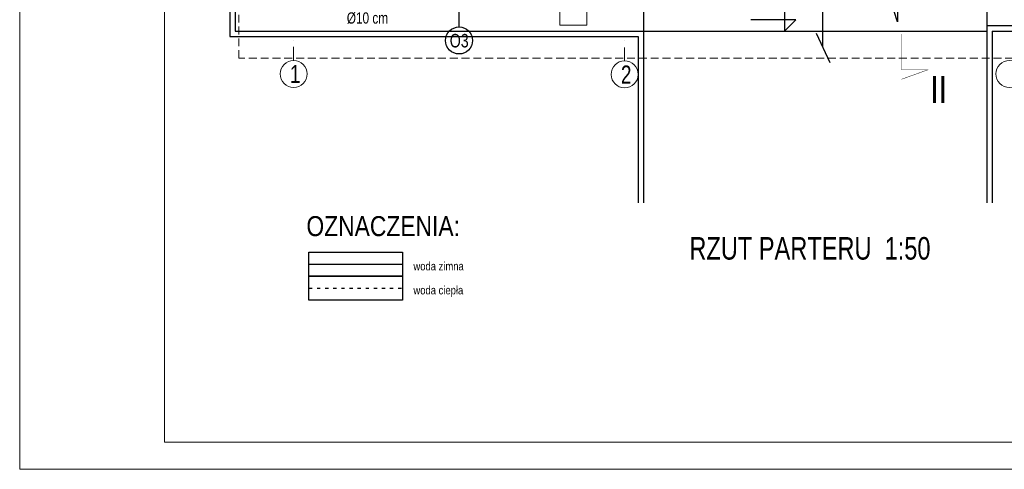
# Model space of a CAD drawing. Header units: inches. Extents: x 67073 to 287261, y -76160 to 48412.
# Tile 1 of 117: x 78491 to 79585, y -42402 to -41903. Entities that reach past the tile are written whole.
import ezdxf

# ---------------------------------------------------------------- set-up
doc = ezdxf.new("R2010")
doc.units = ezdxf.units.IN
doc.header["$MEASUREMENT"] = 0
for name, pattern in [('ACAD_ISO03W100', [30, 12, -18]), ('DASHDOT', [1, 0.5, -0.25, 0, -0.25]), ('HIDDEN', [0.375, 0.25, -0.125])]:
    doc.linetypes.add(name, pattern=pattern)
for name, color, linetype, lineweight in [('## 01 WODA CIEPŁA', 20, 'ACAD_ISO03W100', 30), ('## 01 WODA ZIMNA', 5, 'Continuous', 30), ('---- 04 kociol', 1, 'Continuous', 15), ('p-- linia przekroju I-AB', 116, 'Continuous', 40), ('p--dach', 2, 'Continuous', 30), ('p--osie konstr.-NR', 1, 'DASHDOT', 15)]:
    doc.layers.add(name, color=color, linetype=linetype, lineweight=lineweight)
for name, color, linetype in [('## 01 WODA SREDNICE', 180, 'Continuous'), ('08b-TABELKA -opisy', 7, 'Continuous'), ('p--obrzeże bet.', 252, 'Continuous'), ('p--opis okna', 181, 'Continuous'), ('p--opisy dodatkowe', 33, 'Continuous'), ('p--podpis rysunku', 7, 'Continuous'), ('p--spadki terenu', 141, 'Continuous'), ('p--symbole ścian', 53, 'Continuous')]:
    doc.layers.add(name, color=color, linetype=linetype)
doc.styles.add('1-50', font='arial.ttf', dxfattribs={"width": 0.75, "height": 12.5})
doc.styles.add('ROMANS', font='simplex.shx', dxfattribs={"height": 12})
doc.styles.get("Standard").update_dxf_attribs({"font": 'ARIAL.TTF', "width": 0.75})

msp = doc.modelspace()

# ---------------------------------------------------------------- linework, layer by layer
at = {"layer": '## 01 WODA CIEPŁA', "color": 1, "linetype": 'ACAD_ISO03W100', "lineweight": 30, "ltscale": 0.3}
msp.add_line((78812.356, -42201.239), (78916.315, -42201.239), dxfattribs=at)
at = {"layer": '## 01 WODA SREDNICE'}
msp.add_line((79391.081, -41951.082), (79375.989, -41918.576), dxfattribs=at)
at = {"layer": '## 01 WODA ZIMNA'}
for p, q in [((79382.992, -41933.362), (79382.992, -41218.375, 0)), ((78812.356, -42174.596), (78916.315, -42174.596))]:
    msp.add_line(p, q, dxfattribs=at)
for p, q in [((79340.397, -41890.844), (79340.397, -41915.844)), ((79352.897, -41903.344), (79302.897, -41903.344)), ((79340.397, -41915.844), (79352.897, -41903.344))]:
    msp.add_line(p, q)
at = {"lineweight": 0}
msp.add_line((79342.897, -41915.844), (79337.897, -41915.844), dxfattribs=at)
at = {"linetype": 'Continuous', "lineweight": 18}
for points in [[(78491.17, -42402.179), (80591.17, -42402.179), (80591.17, -40917.179), (78491.17, -40917.179)], [(78651.798, -42372.179), (80561.17, -42372.179), (80561.17, -40947.179), (78651.798, -40947.179)]]:
    msp.add_lwpolyline(points, close=True, dxfattribs=at)
for points in [[(78812.356, -42161.275), (78916.315, -42161.275), (78916.315, -42187.917), (78812.356, -42187.917)], [(78812.356, -42187.917), (78916.315, -42187.917), (78916.315, -42214.56), (78812.356, -42214.56)]]:
    msp.add_lwpolyline(points, close=True)
at = {"layer": 'p-- linia przekroju I-AB', "color": 0, "const_width": 0.5}
msp.add_lwpolyline([(79470.278, -41918.964), (79470.278, -41958.974), (79499.305, -41958.974), (79470.278, -41969.385)], dxfattribs=at)
at = {"layer": 'p--dach', "color": 0, "linetype": 'HIDDEN', "lineweight": 20, "ltscale": 35}
msp.add_lwpolyline([(78734.392, -41101.444), (80014.392, -41101.444), (80014.392, -41945.844), (78734.392, -41945.844)], close=True, dxfattribs=at)
at = {"layer": 'p--obrzeże bet.', "color": 0, "linetype": 'Continuous', "ltscale": 35}
for p, q in [((79183.792, -41865.844), (79183.792, -41915.844)), ((79564.992, -41865.844), (79564.992, -41915.844)), ((79183.792, -41915.844), (79183.792, -42106.518)), ((79183.792, -41915.844), (79564.992, -41915.844)), ((79564.992, -41915.844), (79564.992, -42106.518)), ((79570.992, -41915.844), (79570.992, -42106.518)), ((79177.792, -41921.844), (79177.792, -42106.518))]:
    msp.add_line(p, q, dxfattribs=at)
for points in [[(79570.992, -41915.844), (80024.392, -41915.844), (80024.392, -41131.444), (78724.392, -41131.444), (78724.392, -41921.844), (79177.792, -41921.844)], [(79564.992, -41909.844), (80018.392, -41909.844), (80018.392, -41137.444), (78730.392, -41137.444), (78730.392, -41915.844), (79183.792, -41915.844)]]:
    msp.add_lwpolyline(points, dxfattribs=at)
at = {"layer": 'p--opis okna', "color": 0}
msp.add_line((78979.087, -41911.305), (78979.087, -41833.844), dxfattribs=at)
msp.add_circle((78979.087, -41926.305), 15, dxfattribs=at)
at = {"layer": 'p--osie konstr.-NR', "color": 0, "linetype": 'DASHDOT', "ltscale": 30}
for p, q in [((78795.342, -41948.442), (78795.342, -41923.442)), ((79162.842, -41948.967), (79162.842, -41923.967))]:
    msp.add_line(p, q, dxfattribs=at)
at = {"layer": 'p--osie konstr.-NR', "color": 0, "linetype": 'Continuous', "ltscale": 35}
for centre in [(78795.342, -41963.442), (79162.842, -41963.967), (79590.192, -41963.442)]:
    msp.add_circle(centre, 15, dxfattribs=at)
at = {"layer": 'p--spadki terenu', "color": 0}
msp.add_lwpolyline([(79465.849, -41861.967), (79465.849, -41905.665), (79458.006, -41881.575)], dxfattribs=at)
at = {"layer": 'p--symbole ścian', "color": 0, "lineweight": 9}
msp.add_lwpolyline([(79091.107, -41909.288), (79121.107, -41909.288), (79121.107, -41879.288), (79091.107, -41879.288)], close=True, dxfattribs=at)

# ---------------------------------------------------------------- texts
at = {"layer": '---- 04 kociol', "color": 7, "insert": (78894.802, -42132.49, 4812.439), "char_height": 22.14567, "width": 470.2653, "attachment_point": 5, "style": 'ROMANS'}
msp.add_mtext('{\\fArial Narrow|b0|i0|c238|p34;OZNACZENIA:}', dxfattribs=at)
at = {"layer": '08b-TABELKA -opisy', "char_height": 9.375, "width": 224.24661, "attachment_point": 1}
for s, insert in [('\\W0.8;woda zimna', (78928.381, -42172.064)), ('\\W0.8;woda ciepła', (78928.381, -42198.707))]:
    msp.add_mtext(s, dxfattribs=dict(at, insert=insert))
at = {"layer": 'p-- linia przekroju I-AB', "color": 0, "insert": (79502.291, -41965.558), "char_height": 30, "width": 72.0009, "attachment_point": 1}
msp.add_mtext('{\\W0.8;II}', dxfattribs=at)
at = {"layer": 'p--opis okna', "color": 0, "insert": (78989.697, -41919.055), "char_height": 15, "width": 74.01038, "attachment_point": 3, "style": '1-50'}
msp.add_mtext('O3', dxfattribs=at)
at = {"layer": 'p--opisy dodatkowe', "color": 0, "insert": (78900.248, -41874.25), "char_height": 12.5, "width": 177.1707, "attachment_point": 3, "style": '1-50'}
msp.add_mtext('rura spustowa\\P%%c10 cm', dxfattribs=at)
at = {"layer": 'p--osie konstr.-NR', "color": 0, "linetype": 'Continuous', "ltscale": 35, "char_height": 20, "width": 63.5564, "attachment_point": 1}
for s, insert in [('1', (78791.301, -41953.55)), ('2', (79158.801, -41954.075))]:
    msp.add_mtext(s, dxfattribs=dict(at, insert=insert))
at = {"layer": 'p--podpis rysunku', "insert": (79502.573, -42144.477), "char_height": 25, "width": 531.4776, "attachment_point": 3}
msp.add_mtext('RZUT PARTERU  1:50', dxfattribs=at)

doc.saveas('drawing.dxf')
